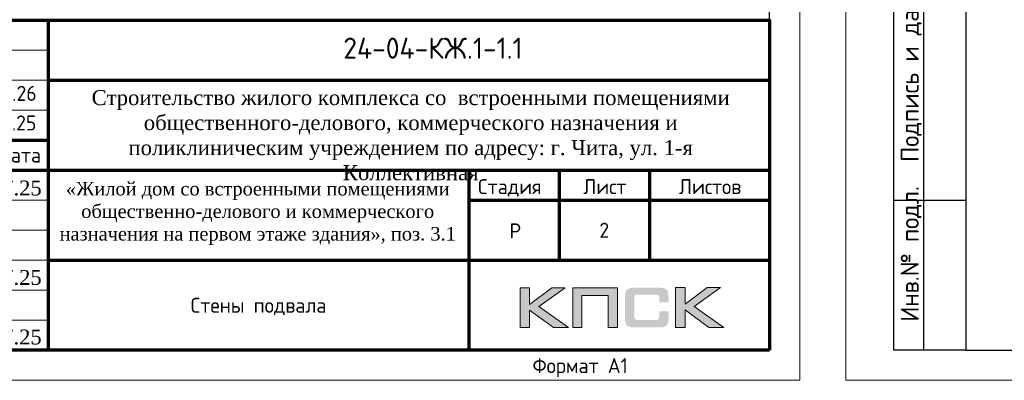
# Model space of a CAD drawing. Header units: millimetres. Extents: x 349531 to 1063351, y -131924 to 96186.
# Tile 73 of 230: x 505109 to 521486, y -77177 to -71171. Entities that reach past the tile are written whole.
import ezdxf
from ezdxf.enums import TextEntityAlignment as Align

# ---------------------------------------------------------------- set-up
doc = ezdxf.new("R2010")
doc.units = ezdxf.units.MM
for name, color, linetype in [('PDF7_Text', 7, 'Continuous'), ('Рамка печать', 7, 'Continuous'), ('ТОЛСТЫЕ_ОСНОВНЫЕ', 6, 'Continuous')]:
    doc.layers.add(name, color=color, linetype=linetype)
for name, color, linetype, lineweight in [('Каркасы ригель', 3, 'Continuous', 0), ('размер', 1, 'Continuous', 25), ('Рамка', 7, 'Continuous', 70), ('Текст', 7, 'Continuous', 25), ('ТОНКИЕ', 7, 'Continuous', 9)]:
    doc.layers.add(name, color=color, linetype=linetype, lineweight=lineweight)
doc.styles.add('PDF Times New Roman', font='times.ttf')
doc.styles.add('style1', font='GOST_Common.ttf', dxfattribs={"height": 500})
doc.styles.add('ГОСТ', font='GOST_Common.ttf')

# ---------------------------------------------------------------- blocks, each defined once
blk = doc.blocks.new('штамп кж1.1')
at = {"layer": 'Рамка печать', "lineweight": 20}
h = blk.add_hatch(color=0, dxfattribs=at)
h.paths.add_polyline_path([(419458, -85094), (419234, -85094), (418867, -85370), (418867, -85094), (418712, -85094), (418712, -85757), (418867, -85757), (418867, -85466), (419264, -85757), (419512, -85757), (419019, -85406)])
h.paths.add_polyline_path([(419737, -85219), (420175, -85219), (420175, -85757), (420329, -85757), (420329, -85094), (420165, -85094), (419583, -85094), (419583, -85251), (419583, -85757), (419737, -85757)])
h.paths.add_polyline_path([(421451, -85091), (421295, -85091), (421295, -85754), (421451, -85754), (421451, -85462), (421847, -85754), (422095, -85754), (421602, -85403), (422041, -85091), (421818, -85091), (421451, -85367)])
blk.add_hatch(color=204, dxfattribs=at).paths.add_polyline_path([(421166, -85165), (421164, -85157), (421161, -85151), (421158, -85145), (421154, -85139), (421151, -85134), (421147, -85129), (421143, -85124), (421139, -85120), (421133, -85117), (421128, -85113), (421122, -85109), (421115, -85107), (421108, -85104), (421100, -85101), (421093, -85099), (421075, -85096), (421056, -85093), (421035, -85092), (421012, -85091), (420617, -85091), (420594, -85092), (420573, -85093), (420553, -85096), (420536, -85099), (420528, -85102), (420521, -85104), (420514, -85107), (420508, -85110), (420502, -85113), (420496, -85117), (420491, -85120), (420486, -85124), (420482, -85129), (420478, -85134), (420474, -85139), (420471, -85145), (420468, -85151), (420466, -85158), (420463, -85165), (420461, -85172), (420457, -85188), (420455, -85206), (420453, -85226), (420453, -85248), (420453, -85596), (420453, -85618), (420455, -85638), (420457, -85656), (420461, -85673), (420463, -85680), (420466, -85687), (420468, -85694), (420471, -85700), (420474, -85705), (420478, -85711), (420482, -85716), (420486, -85720), (420491, -85725), (420496, -85728), (420502, -85731), (420508, -85735), (420514, -85738), (420521, -85740), (420528, -85743), (420536, -85745), (420553, -85749), (420573, -85751), (420594, -85753), (420617, -85754), (421012, -85754), (421035, -85753), (421056, -85752), (421075, -85749), (421092, -85746), (421100, -85743), (421108, -85741), (421115, -85738), (421122, -85735), (421128, -85732), (421133, -85728), (421139, -85725), (421143, -85720), (421147, -85716), (421151, -85711), (421154, -85706), (421158, -85700), (421161, -85694), (421164, -85688), (421166, -85680), (421169, -85673), (421172, -85656), (421175, -85639), (421176, -85618), (421177, -85596), (421177, -85487), (421022, -85487), (421022, -85576), (421022, -85582), (421021, -85588), (421020, -85594), (421019, -85599), (421017, -85604), (421015, -85608), (421012, -85612), (421008, -85616), (421005, -85619), (421001, -85622), (420996, -85624), (420991, -85626), (420987, -85627), (420981, -85628), (420974, -85628), (420968, -85629), (420649, -85629), (420644, -85628), (420639, -85628), (420635, -85626), (420631, -85624), (420627, -85621), (420624, -85618), (420620, -85615), (420617, -85611), (420615, -85607), (420613, -85603), (420611, -85598), (420609, -85593), (420607, -85584), (420607, -85574), (420607, -85256), (420607, -85250), (420607, -85245), (420609, -85240), (420610, -85235), (420611, -85231), (420613, -85228), (420616, -85225), (420619, -85221), (420622, -85218), (420626, -85216), (420630, -85214), (420634, -85212), (420639, -85211), (420643, -85210), (420649, -85210), (420654, -85210), (420968, -85210), (420974, -85210), (420981, -85210), (420986, -85212), (420991, -85213), (420996, -85215), (421000, -85217), (421004, -85220), (421008, -85223), (421011, -85227), (421014, -85231), (421017, -85235), (421019, -85240), (421020, -85245), (421021, -85250), (421022, -85257), (421022, -85263), (421022, -85336), (421177, -85336), (421177, -85248), (421176, -85226), (421175, -85206), (421172, -85188), (421168, -85172)])
at = {"layer": 'Рамка'}
for p, q in [((410858, -80634), (410858, -86134)), ((417858, -83134), (417858, -86134))]:
    blk.add_line(p, q, dxfattribs=at)
at = {"layer": 'Рамка', "color": 7, "lineweight": 15}
for p, q in [((404358, -81134), (410858, -81134)), ((404358, -81634), (410858, -81634)), ((404358, -82134), (410858, -82134)), ((404358, -83634), (410858, -83634)), ((404358, -84134), (410858, -84134)), ((404358, -84634), (410858, -84634)), ((404358, -85134), (410858, -85134)), ((404358, -85634), (410858, -85634))]:
    blk.add_line(p, q, dxfattribs=at)
at = {"layer": 'Рамка', "color": 7}
for p, q in [((410858, -81634), (422858, -81634)), ((404358, -82634), (410858, -82634)), ((404358, -83134), (422858, -83134)), ((419358, -83134), (419358, -84634)), ((420858, -83134), (420858, -84634)), ((417858, -83634), (422858, -83634)), ((417858, -83634), (422858, -83634)), ((410858, -84634), (422858, -84634))]:
    blk.add_line(p, q, dxfattribs=at)
at = {"layer": 'Рамка'}
blk.add_lwpolyline([(422858, -86134), (404358, -86134), (404358, -80634), (422858, -80634)], close=True, dxfattribs=at)
at = {"layer": 'Рамка печать', "color": 0, "lineweight": 20}
for points in [[(418712, -85757), (418712, -85094), (418867, -85094), (418867, -85370), (419234, -85094), (419458, -85094), (419019, -85406), (419512, -85757), (419264, -85757), (418867, -85466), (418867, -85757), (418712, -85757)], [(419737, -85757), (419737, -85219), (420175, -85219), (420175, -85757), (420329, -85757), (420329, -85094), (420165, -85094), (419583, -85094), (419583, -85251), (419583, -85757), (419737, -85757)], [(421295, -85754), (421295, -85091), (421451, -85091), (421451, -85367), (421818, -85091), (422041, -85091), (421602, -85403), (422095, -85754), (421847, -85754), (421451, -85462), (421451, -85754), (421295, -85754)]]:
    blk.add_lwpolyline(points, close=True, dxfattribs=at)
at = {"layer": 'PDF7_Text', "char_height": 248, "attachment_point": 7, "style": 'PDF Times New Roman'}
for insert in [(409908, -83561), (409908, -85050), (409908, -86042)]:
    blk.add_mtext('07.25', dxfattribs=dict(at, insert=insert))
at = {"layer": 'Текст', "color": 7, "style": 'ГОСТ'}
blk.add_text('24-04-КЖ.1-1.1', height=350, dxfattribs=at).set_placement((417259, -81103), align=Align.MIDDLE_CENTER)
for s, p in [('Дата', (410023, -83008)), ('Стадия', (418009, -83534)), ('Лист', (419758, -83534)), ('Листов', (421350, -83534)), ('Р', (418530, -84272))]:
    blk.add_text(s, height=250, dxfattribs=at).set_placement(p)
at = {"layer": 'Текст', "color": 7, "attachment_point": 1, "style": 'ГОСТ'}
for s, width, heights, insert, char_height in [('\\pxqc;{\\fTimes New Roman|b0|i0|c204|p18;\\C256;Строительство жилого комплекса со  встроенными помещениями общественного-делового, коммерческого назначения и поликлиническим учреждением по адресу: г. Чита, ул. 1-я Коллективная}', 11543.07, [0], (411117, -81801), 250), ('\\pxqc;{\\fTimes New Roman|b0|i0|c204|p18;\\C256;«Жилой дом со встроенными помещениями общественно-делового и коммерческого назначения на первом этаже здания», поз. 3.1\\P}', 7000, [1500], (410844, -83331), 225)]:
    blk.add_mtext_dynamic_manual_height_columns(s, width=width, gutter_width=12.5, heights=heights, dxfattribs=dict(at, insert=insert, char_height=char_height))
blk = doc.blocks.new('*T696')
at = {"layer": 'Каркасы ригель', "color": 0, "linetype": 'ByBlock', "lineweight": -2, "transparency": 16777216}
for p, q in [((0, 0), (1500, 0)), ((0, -1000), (1500, -1000))]:
    blk.add_line(p, q, dxfattribs=at)
at = {"layer": 'Каркасы ригель', "color": 0, "linetype": 'ByBlock', "lineweight": 50, "transparency": 16777216}
for p, q in [((0, 0), (0, -1000)), ((1500, 0), (1500, -1000))]:
    blk.add_line(p, q, dxfattribs=at)
at = {"layer": 'Каркасы ригель', "color": 0, "linetype": 'Continuous', "lineweight": 0, "transparency": 16777216, "insert": (750, -500), "char_height": 250, "width": 1000, "attachment_point": 5, "style": 'ГОСТ'}
blk.add_mtext('2', dxfattribs=at)
blk = doc.blocks.new('*U1378')
at = {"layer": 'ТОЛСТЫЕ_ОСНОВНЫЕ', "color": 6}
blk.add_lwpolyline([(20, 5), (836, 5), (836, 589), (20, 589)], close=True, dxfattribs=at)
at = {"layer": 'ТОНКИЕ'}
blk.add_lwpolyline([(0, 0), (841, 0), (841, 594), (0, 594)], close=True, dxfattribs=at)
at = {"layer": 'Текст', "style": 'style1'}
blk.add_text('Формат А1', height=2.5, dxfattribs=at).set_placement((796.57, 1.2))
blk = doc.blocks.new('*U1397')
at = {"layer": 'ТОЛСТЫЕ_ОСНОВНЫЕ'}
for p, q in [((8, 5), (8, 90)), ((13, 5), (13, 90)), ((8, 30), (20, 30)), ((20, 5), (8, 5))]:
    blk.add_line(p, q, dxfattribs=at)
at = {"layer": 'ТОЛСТЫЕ_ОСНОВНЫЕ', "color": 6}
blk.add_lwpolyline([(20, 5), (1256, 5), (1256, 589), (20, 589)], close=True, dxfattribs=at)
at = {"layer": 'ТОНКИЕ'}
blk.add_lwpolyline([(0, 0), (1261, 0), (1261, 594), (0, 594)], close=True, dxfattribs=at)
at = {"layer": 'Текст', "style": 'style1'}
for s, p in [('Подпись и дата', (10.89, 51.06)), ('Инв.№ подл.', (10.89, 21.06))]:
    blk.add_text(s, height=3, rotation=90, dxfattribs=at).set_placement(p, align=Align.MIDDLE)

msp = doc.modelspace()

# ---------------------------------------------------------------- block references
at = {"xscale": 100, "yscale": 100, "zscale": 100}
for name, p in [('*U1378', (433982.1, -77177.1, 3100)), ('*U1397', (518847.3, -77177.1, 3100))]:
    msp.add_blockref(name, p, dxfattribs=at)
msp.add_blockref('*T696', (514082.1, -74177.1, 3100))
at = {"layer": 'размер'}
msp.add_blockref('штамп кж1.1', (94723.8, 9457.1, 3100), dxfattribs=at)

# ---------------------------------------------------------------- texts
at = {"layer": 'Текст', "color": 7, "style": 'ГОСТ'}
for s, p in [('02.26', (504659.3, -72523.8, 3100)), ('10.25', (504696.6, -73016.3, 3100))]:
    msp.add_text(s, height=250, dxfattribs=at).set_placement(p)
at = {"layer": 'Текст', "color": 7, "insert": (505582.1, -75177.1, 3100), "char_height": 250, "attachment_point": 1, "style": 'ГОСТ'}
msp.add_mtext_dynamic_manual_height_columns('\\pxsm1.5,qc;\\PСтены подвала', width=7000, gutter_width=12.5, heights=[1500], dxfattribs=at)

doc.saveas('drawing.dxf')
